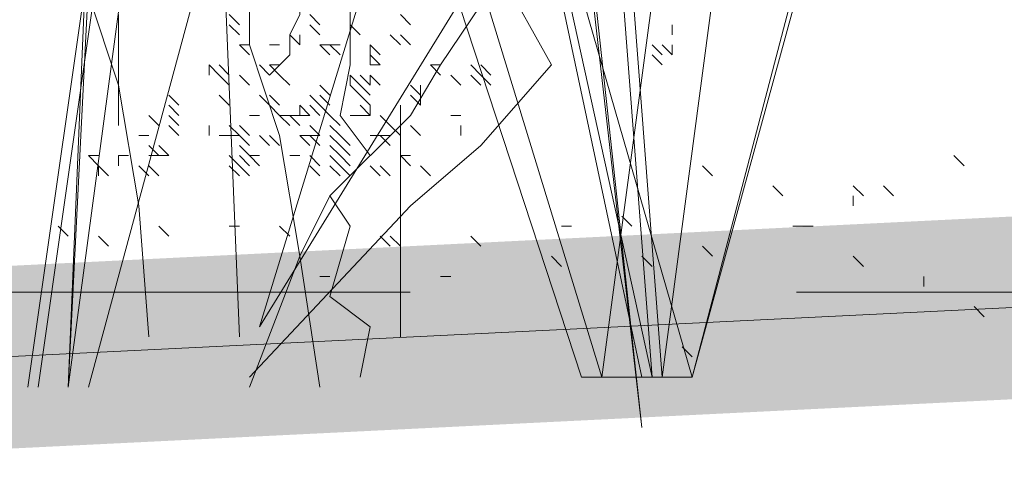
# Model space of a CAD drawing. Header units: millimetres. Extents: x 16698 to 93787, y -21104 to 39413.
# Tile 216 of 256: x 53361.33 to 53377.52, y 19716.93 to 19724.4. Entities that reach past the tile are written whole.
import ezdxf

# ---------------------------------------------------------------- set-up
doc = ezdxf.new("R2010")
doc.units = ezdxf.units.MM
doc.linetypes.add('HIDDEN', pattern=[9.525, 6.35, -3.175])
for name, color, linetype, lineweight in [('!MODUS_OPIS', 3, 'Continuous', 13), ('__MODUS_ŚCIANY', 2, 'Continuous', 35), ('_MODUS - zielen', 66, 'Continuous', 9), ('Widok', 1, 'Continuous', 15)]:
    doc.layers.add(name, color=color, linetype=linetype, lineweight=lineweight)

msp = doc.modelspace()

# ---------------------------------------------------------------- linework, layer by layer
at = {"layer": '!MODUS_OPIS', "linetype": 'HIDDEN', "ltscale": 2}
msp.add_lwpolyline([(53882.10383, 19719.92356), (46153.69964, 19719.92356)], dxfattribs=at)
at = {"layer": '__MODUS_ŚCIANY', "ltscale": 2, "const_width": 3}
msp.add_lwpolyline([(51921.59792, 19704.92356), (53078.13625, 19704.92356), (53384.79919, 19720.01898), (53624.88625, 19719.92356), (53630.88625, 19719.92356), (53800.13625, 19719.92356), (53900.13625, 19719.92356), (54516.33569, 19720.43431), (54758.95855, 19689.92356)], dxfattribs=at)
at = {"layer": '_MODUS - zielen', "transparency": 33554687}
for points in [[(53374.70592, 19746.98953), (53370.90026, 19718.52981), (53370.90026, 19718.52981)], [(53374.70592, 19746.98953), (53370.90026, 19718.52981), (53370.90026, 19718.52981)], [(53368.25284, 19746.6586), (53371.56211, 19717.7025), (53371.56211, 19717.7025)], [(53368.41831, 19746.6586), (53371.56211, 19717.7025), (53371.56211, 19717.7025)], [(53369.90748, 19742.35655), (53371.72758, 19718.52981), (53371.72758, 19718.52981)], [(53370.07294, 19742.35655), (53371.89304, 19718.52981), (53371.89304, 19718.52981)], [(53375.03685, 19742.19109), (53371.89304, 19718.52981), (53371.89304, 19718.52981)], [(53375.03685, 19742.19109), (53371.89304, 19718.52981), (53371.89304, 19718.52981)], [(53366.59821, 19741.86016), (53371.72758, 19718.52981), (53371.72758, 19718.52981)], [(53366.59821, 19741.86016), (53371.56211, 19718.52981), (53371.56211, 19718.52981)], [(53363.28894, 19740.70192), (53370.56933, 19718.52981), (53370.56933, 19718.52981)], [(53363.28894, 19740.70192), (53370.56933, 19718.52981), (53370.56933, 19718.52981)], [(53363.12348, 19738.0545), (53362.1307, 19718.36435), (53362.95801, 19738.0545)], [(53363.78533, 19734.57977), (53361.46884, 19718.36435), (53361.46884, 19718.36435)], [(53363.95079, 19734.57977), (53361.63431, 19718.36435), (53361.63431, 19718.36435)], [(53376.19509, 19732.42874), (53372.38943, 19718.52981), (53376.02963, 19732.42874)], [(53364.94358, 19719.19167), (53364.44718, 19731.2705), (53364.44718, 19731.2705)], [(53366.92914, 19718.52981), (53367.0946, 19719.35713), (53366.43275, 19719.85352), (53366.76367, 19721.01176), (53366.43275, 19721.50815), (53367.0946, 19722.17001), (53366.59821, 19722.83186), (53366.76367, 19723.65918), (53366.76367, 19724.32103), (53366.76367, 19725.14835), (53366.59821, 19725.97567), (53366.26728, 19726.63752), (53366.26728, 19726.80299), (53366.26728, 19727.46484), (53366.10182, 19728.12669), (53365.93636, 19728.62308), (53365.60543, 19729.28494), (53365.2745, 19729.78133), (53364.94358, 19730.77411)], [(53363.4544, 19719.19167), (53363.28894, 19721.34269), (53362.95801, 19723.32825), (53362.46162, 19724.81742), (53362.46162, 19725.97567), (53362.1307, 19727.29938), (53361.96523, 19728.12669), (53361.79977, 19729.4504), (53361.79977, 19730.44318)], [(53365.10904, 19718.36435), (53365.93636, 19720.51537), (53366.43275, 19721.50815), (53367.75645, 19722.83186), (53368.25284, 19723.65918), (53369.24563, 19725.14835), (53370.23841, 19726.47206), (53371.06572, 19727.96123), (53371.72758, 19729.28494), (53372.38943, 19730.11225), (53373.21675, 19730.44318), (53374.04407, 19730.44318), (53374.87138, 19730.44318)], [(53366.26728, 19718.36435), (53365.93636, 19720.51537), (53365.60543, 19722.50094), (53365.10904, 19723.99011), (53365.10904, 19725.14835), (53364.77811, 19726.47206), (53364.61265, 19727.29938), (53364.44718, 19728.62308), (53364.44718, 19729.4504)], [(53365.10904, 19718.52981), (53367.75645, 19721.34269), (53368.9147, 19722.33547), (53370.07294, 19723.65918), (53369.24563, 19725.14835), (53371.56211, 19725.47928), (53372.0585, 19726.3066), (53372.38943, 19727.13391), (53373.21675, 19728.12669)], [(53365.2745, 19719.35713), (53369.24563, 19725.8102), (53371.56211, 19727.96123)], [(53365.2745, 19719.35713), (53367.75645, 19727.46484), (53367.75645, 19727.46484)], [(53364.61265, 19726.3066), (53362.46162, 19718.36435), (53362.46162, 19718.36435)], [(53364.61265, 19726.3066), (53362.46162, 19718.36435), (53362.46162, 19718.36435)], [(53365.43997, 19723.49372), (53365.77089, 19723.82464), (53365.77089, 19724.15557), (53365.93636, 19724.4865), (53365.93636, 19724.65196), (53365.93636, 19725.14835), (53365.93636, 19725.47928)], [(53362.95801, 19722.6664), (53362.95801, 19724.4865), (53362.95801, 19724.4865)], [(53364.94358, 19724.32103), (53364.77811, 19724.4865), (53364.77811, 19724.4865)], [(53366.26728, 19724.32103), (53366.10182, 19724.4865), (53366.10182, 19724.4865)], [(53366.26728, 19724.32103), (53366.10182, 19724.4865), (53366.10182, 19724.4865)], [(53367.75645, 19724.32103), (53367.59099, 19724.4865), (53367.59099, 19724.4865)], [(53367.75645, 19724.32103), (53367.59099, 19724.4865), (53367.59099, 19724.4865)], [(53364.94358, 19724.15557), (53364.77811, 19724.32103), (53364.77811, 19724.32103)], [(53366.26728, 19724.15557), (53366.10182, 19724.32103), (53366.10182, 19724.32103)], [(53366.26728, 19724.15557), (53366.10182, 19724.32103), (53366.10182, 19724.32103)], [(53366.26728, 19724.15557), (53366.10182, 19724.32103), (53366.10182, 19724.32103)], [(53366.26728, 19724.15557), (53366.10182, 19724.32103), (53366.10182, 19724.32103)], [(53366.92914, 19724.15557), (53366.76367, 19724.32103), (53366.76367, 19724.32103)], [(53366.92914, 19724.15557), (53366.76367, 19724.32103), (53366.76367, 19724.32103)], [(53366.92914, 19724.15557), (53366.76367, 19724.32103), (53366.76367, 19724.32103)], [(53366.92914, 19724.15557), (53366.76367, 19724.32103), (53366.76367, 19724.32103)], [(53366.92914, 19724.15557), (53366.76367, 19724.32103), (53366.76367, 19724.32103)], [(53372.0585, 19724.15557), (53372.0585, 19724.32103), (53372.0585, 19724.32103)], [(53372.0585, 19724.15557), (53372.0585, 19724.32103), (53372.0585, 19724.32103)], [(53365.93636, 19723.99011), (53365.77089, 19724.15557), (53365.77089, 19724.15557)], [(53365.93636, 19723.99011), (53365.93636, 19724.15557), (53365.93636, 19724.15557)], [(53365.93636, 19723.99011), (53365.93636, 19724.15557), (53365.93636, 19724.15557)], [(53367.59099, 19723.99011), (53367.42553, 19724.15557), (53367.42553, 19724.15557)], [(53367.75645, 19723.99011), (53367.59099, 19724.15557), (53367.59099, 19724.15557)], [(53367.75645, 19723.99011), (53367.59099, 19724.15557), (53367.59099, 19724.15557)], [(53365.10904, 19723.99011), (53364.94358, 19723.99011), (53364.94358, 19723.99011)], [(53365.10904, 19723.82464), (53364.94358, 19723.99011), (53364.94358, 19723.99011)], [(53365.10904, 19723.99011), (53364.94358, 19723.99011), (53364.94358, 19723.99011)], [(53365.10904, 19723.82464), (53364.94358, 19723.99011), (53364.94358, 19723.99011)], [(53365.10904, 19723.99011), (53364.94358, 19723.99011), (53364.94358, 19723.99011)], [(53365.10904, 19723.82464), (53364.94358, 19723.99011), (53364.94358, 19723.99011)], [(53365.60543, 19723.99011), (53365.43997, 19723.99011), (53365.43997, 19723.99011)], [(53366.43275, 19723.99011), (53366.26728, 19723.99011), (53366.26728, 19723.99011)], [(53366.43275, 19723.82464), (53366.26728, 19723.99011), (53366.26728, 19723.99011)], [(53366.59821, 19723.82464), (53366.43275, 19723.99011), (53366.43275, 19723.99011)], [(53366.59821, 19723.82464), (53366.43275, 19723.99011), (53366.43275, 19723.99011)], [(53366.59821, 19723.99011), (53366.43275, 19723.99011), (53366.43275, 19723.99011)], [(53366.59821, 19723.82464), (53366.43275, 19723.99011), (53366.43275, 19723.99011)], [(53366.59821, 19723.82464), (53366.43275, 19723.99011), (53366.43275, 19723.99011)], [(53367.26006, 19723.82464), (53367.0946, 19723.99011), (53367.0946, 19723.99011)], [(53367.0946, 19723.82464), (53367.0946, 19723.99011), (53367.0946, 19723.99011)], [(53367.26006, 19723.82464), (53367.0946, 19723.99011), (53367.0946, 19723.99011)], [(53367.0946, 19723.82464), (53367.0946, 19723.99011), (53367.0946, 19723.99011)], [(53371.89304, 19723.82464), (53371.72758, 19723.99011), (53371.72758, 19723.99011)], [(53371.89304, 19723.82464), (53371.72758, 19723.99011), (53371.72758, 19723.99011)], [(53372.0585, 19723.82464), (53371.89304, 19723.99011), (53371.89304, 19723.99011)], [(53372.0585, 19723.82464), (53372.0585, 19723.99011), (53372.0585, 19723.99011)], [(53372.0585, 19723.82464), (53372.0585, 19723.99011), (53372.0585, 19723.99011)], [(53367.0946, 19723.65918), (53367.0946, 19723.82464), (53367.0946, 19723.82464)], [(53367.26006, 19723.65918), (53367.0946, 19723.82464), (53367.0946, 19723.82464)], [(53367.0946, 19723.65918), (53367.0946, 19723.82464), (53367.0946, 19723.82464)], [(53367.26006, 19723.65918), (53367.0946, 19723.82464), (53367.0946, 19723.82464)], [(53371.89304, 19723.65918), (53371.72758, 19723.82464), (53371.72758, 19723.82464)], [(53371.89304, 19723.65918), (53371.72758, 19723.82464), (53371.72758, 19723.82464)], [(53364.61265, 19723.49372), (53364.44718, 19723.65918), (53364.44718, 19723.65918)], [(53364.44718, 19723.49372), (53364.44718, 19723.65918), (53364.44718, 19723.65918)], [(53364.61265, 19723.49372), (53364.44718, 19723.65918), (53364.44718, 19723.65918)], [(53364.77811, 19723.49372), (53364.61265, 19723.65918), (53364.61265, 19723.65918)], [(53365.43997, 19723.49372), (53365.2745, 19723.65918), (53365.2745, 19723.65918)], [(53365.43997, 19723.49372), (53365.2745, 19723.65918), (53365.2745, 19723.65918)], [(53365.60543, 19723.49372), (53365.43997, 19723.65918), (53365.43997, 19723.65918)], [(53365.60543, 19723.49372), (53365.43997, 19723.65918), (53365.43997, 19723.65918)], [(53365.60543, 19723.49372), (53365.43997, 19723.65918), (53365.43997, 19723.65918)], [(53365.60543, 19723.65918), (53365.43997, 19723.65918), (53365.43997, 19723.65918)], [(53365.60543, 19723.49372), (53365.43997, 19723.65918), (53365.43997, 19723.65918)], [(53367.26006, 19723.65918), (53367.0946, 19723.65918), (53367.0946, 19723.65918)], [(53368.25284, 19723.49372), (53368.08738, 19723.65918), (53368.08738, 19723.65918)], [(53368.25284, 19723.65918), (53368.08738, 19723.65918), (53368.08738, 19723.65918)], [(53368.25284, 19723.49372), (53368.08738, 19723.65918), (53368.08738, 19723.65918)], [(53368.25284, 19723.49372), (53368.08738, 19723.65918), (53368.08738, 19723.65918)], [(53368.25284, 19723.65918), (53368.08738, 19723.65918), (53368.08738, 19723.65918)], [(53368.25284, 19723.49372), (53368.08738, 19723.65918), (53368.08738, 19723.65918)], [(53368.25284, 19723.49372), (53368.08738, 19723.65918), (53368.08738, 19723.65918)], [(53368.25284, 19723.65918), (53368.08738, 19723.65918), (53368.08738, 19723.65918)], [(53368.25284, 19723.49372), (53368.08738, 19723.65918), (53368.08738, 19723.65918)], [(53368.25284, 19723.65918), (53368.08738, 19723.65918), (53368.08738, 19723.65918)], [(53368.9147, 19723.49372), (53368.74923, 19723.65918), (53368.74923, 19723.65918)], [(53369.08016, 19723.49372), (53368.9147, 19723.65918), (53368.9147, 19723.65918)], [(53364.77811, 19723.32825), (53364.61265, 19723.49372), (53364.61265, 19723.49372)], [(53365.10904, 19723.32825), (53364.94358, 19723.49372), (53364.94358, 19723.49372)], [(53365.77089, 19723.32825), (53365.60543, 19723.49372), (53365.60543, 19723.49372)], [(53366.92914, 19723.32825), (53366.76367, 19723.49372), (53366.76367, 19723.49372)], [(53366.76367, 19723.32825), (53366.76367, 19723.49372), (53366.76367, 19723.49372)], [(53366.92914, 19723.32825), (53366.76367, 19723.49372), (53366.76367, 19723.49372)], [(53367.0946, 19723.32825), (53366.92914, 19723.49372), (53366.92914, 19723.49372)], [(53367.0946, 19723.32825), (53366.92914, 19723.49372), (53366.92914, 19723.49372)], [(53367.0946, 19723.32825), (53366.92914, 19723.49372), (53366.92914, 19723.49372)], [(53367.0946, 19723.32825), (53366.92914, 19723.49372), (53366.92914, 19723.49372)], [(53367.0946, 19723.32825), (53366.92914, 19723.49372), (53366.92914, 19723.49372)], [(53367.0946, 19723.32825), (53366.92914, 19723.49372), (53366.92914, 19723.49372)], [(53367.0946, 19723.32825), (53366.92914, 19723.49372), (53366.92914, 19723.49372)], [(53367.0946, 19723.32825), (53366.92914, 19723.49372), (53366.92914, 19723.49372)], [(53367.26006, 19723.32825), (53367.0946, 19723.49372), (53367.0946, 19723.49372)], [(53367.0946, 19723.32825), (53367.0946, 19723.49372), (53367.0946, 19723.49372)], [(53367.26006, 19723.32825), (53367.0946, 19723.49372), (53367.0946, 19723.49372)], [(53368.58377, 19723.32825), (53368.41831, 19723.49372), (53368.41831, 19723.49372)], [(53368.9147, 19723.32825), (53368.74923, 19723.49372), (53368.74923, 19723.49372)], [(53369.08016, 19723.32825), (53368.9147, 19723.49372), (53368.9147, 19723.49372)], [(53369.08016, 19723.32825), (53368.9147, 19723.49372), (53368.9147, 19723.49372)], [(53369.08016, 19723.32825), (53368.9147, 19723.49372), (53368.9147, 19723.49372)], [(53366.43275, 19723.16279), (53366.26728, 19723.32825), (53366.26728, 19723.32825)], [(53366.43275, 19723.16279), (53366.26728, 19723.32825), (53366.26728, 19723.32825)], [(53366.92914, 19723.16279), (53366.76367, 19723.32825), (53366.76367, 19723.32825)], [(53367.0946, 19723.16279), (53366.92914, 19723.32825), (53366.92914, 19723.32825)], [(53367.0946, 19723.16279), (53366.92914, 19723.32825), (53366.92914, 19723.32825)], [(53367.92192, 19723.16279), (53367.75645, 19723.32825), (53367.75645, 19723.32825)], [(53367.92192, 19723.16279), (53367.75645, 19723.32825), (53367.75645, 19723.32825)], [(53367.92192, 19723.16279), (53367.92192, 19723.32825), (53367.92192, 19723.32825)], [(53367.92192, 19723.16279), (53367.92192, 19723.32825), (53367.92192, 19723.32825)], [(53367.92192, 19723.16279), (53367.92192, 19723.32825), (53367.92192, 19723.32825)], [(53363.95079, 19722.99733), (53363.78533, 19723.16279), (53363.78533, 19723.16279)], [(53364.77811, 19722.99733), (53364.61265, 19723.16279), (53364.61265, 19723.16279)], [(53364.77811, 19722.99733), (53364.61265, 19723.16279), (53364.61265, 19723.16279)], [(53365.43997, 19722.99733), (53365.2745, 19723.16279), (53365.2745, 19723.16279)], [(53365.60543, 19722.99733), (53365.43997, 19723.16279), (53365.43997, 19723.16279)], [(53366.26728, 19722.99733), (53366.10182, 19723.16279), (53366.10182, 19723.16279)], [(53366.26728, 19722.99733), (53366.10182, 19723.16279), (53366.10182, 19723.16279)], [(53366.26728, 19722.99733), (53366.10182, 19723.16279), (53366.10182, 19723.16279)], [(53366.26728, 19722.99733), (53366.10182, 19723.16279), (53366.10182, 19723.16279)], [(53366.43275, 19722.99733), (53366.26728, 19723.16279), (53366.26728, 19723.16279)], [(53367.0946, 19722.99733), (53366.92914, 19723.16279), (53366.92914, 19723.16279)], [(53367.92192, 19722.99733), (53367.75645, 19723.16279), (53367.75645, 19723.16279)], [(53367.92192, 19722.99733), (53367.92192, 19723.16279), (53367.92192, 19723.16279)], [(53363.95079, 19722.83186), (53363.78533, 19722.99733), (53363.78533, 19722.99733)], [(53365.60543, 19722.83186), (53365.43997, 19722.99733), (53365.43997, 19722.99733)], [(53365.93636, 19722.83186), (53365.93636, 19722.99733), (53365.93636, 19722.99733)], [(53366.10182, 19722.83186), (53365.93636, 19722.99733), (53365.93636, 19722.99733)], [(53365.93636, 19722.83186), (53365.93636, 19722.99733), (53365.93636, 19722.99733)], [(53365.93636, 19722.83186), (53365.93636, 19722.99733), (53365.93636, 19722.99733)], [(53366.26728, 19722.83186), (53366.10182, 19722.99733), (53366.10182, 19722.99733)], [(53366.26728, 19722.83186), (53366.10182, 19722.99733), (53366.10182, 19722.99733)], [(53366.43275, 19722.83186), (53366.26728, 19722.99733), (53366.26728, 19722.99733)], [(53366.43275, 19722.83186), (53366.26728, 19722.99733), (53366.26728, 19722.99733)], [(53366.43275, 19722.83186), (53366.26728, 19722.99733), (53366.26728, 19722.99733)], [(53367.0946, 19722.83186), (53366.92914, 19722.99733), (53366.92914, 19722.99733)], [(53367.0946, 19722.83186), (53366.92914, 19722.99733), (53366.92914, 19722.99733)], [(53367.0946, 19722.83186), (53366.92914, 19722.99733), (53366.92914, 19722.99733)], [(53367.0946, 19722.83186), (53367.0946, 19722.99733), (53367.0946, 19722.99733)], [(53367.0946, 19722.83186), (53367.0946, 19722.99733), (53367.0946, 19722.99733)], [(53367.59099, 19722.99733), (53367.59099, 19719.19167), (53367.59099, 19719.19167)], [(53363.61987, 19722.6664), (53363.4544, 19722.83186), (53363.4544, 19722.83186)], [(53363.95079, 19722.6664), (53363.78533, 19722.83186), (53363.78533, 19722.83186)], [(53363.95079, 19722.6664), (53363.78533, 19722.83186), (53363.78533, 19722.83186)], [(53365.2745, 19722.83186), (53365.10904, 19722.83186), (53365.10904, 19722.83186)], [(53365.77089, 19722.83186), (53365.60543, 19722.83186), (53365.60543, 19722.83186)], [(53365.77089, 19722.6664), (53365.60543, 19722.83186), (53365.60543, 19722.83186)], [(53365.93636, 19722.6664), (53365.77089, 19722.83186), (53365.77089, 19722.83186)], [(53365.93636, 19722.83186), (53365.77089, 19722.83186), (53365.77089, 19722.83186)], [(53365.93636, 19722.6664), (53365.77089, 19722.83186), (53365.77089, 19722.83186)], [(53366.10182, 19722.83186), (53365.93636, 19722.83186), (53365.93636, 19722.83186)], [(53366.59821, 19722.6664), (53366.43275, 19722.83186), (53366.43275, 19722.83186)], [(53366.59821, 19722.6664), (53366.43275, 19722.83186), (53366.43275, 19722.83186)], [(53366.59821, 19722.6664), (53366.43275, 19722.83186), (53366.43275, 19722.83186)], [(53366.59821, 19722.6664), (53366.43275, 19722.83186), (53366.43275, 19722.83186)], [(53366.59821, 19722.6664), (53366.43275, 19722.83186), (53366.43275, 19722.83186)], [(53366.59821, 19722.6664), (53366.43275, 19722.83186), (53366.43275, 19722.83186)], [(53366.92914, 19722.83186), (53366.76367, 19722.83186), (53366.76367, 19722.83186)], [(53367.0946, 19722.83186), (53366.92914, 19722.83186), (53366.92914, 19722.83186)], [(53367.42553, 19722.6664), (53367.26006, 19722.83186), (53367.26006, 19722.83186)], [(53368.58377, 19722.83186), (53368.41831, 19722.83186), (53368.41831, 19722.83186)], [(53363.95079, 19722.50094), (53363.78533, 19722.6664), (53363.78533, 19722.6664)], [(53364.44718, 19722.50094), (53364.44718, 19722.6664), (53364.44718, 19722.6664)], [(53364.94358, 19722.50094), (53364.77811, 19722.6664), (53364.77811, 19722.6664)], [(53365.10904, 19722.50094), (53364.94358, 19722.6664), (53364.94358, 19722.6664)], [(53365.10904, 19722.50094), (53364.94358, 19722.6664), (53364.94358, 19722.6664)], [(53366.26728, 19722.50094), (53366.10182, 19722.6664), (53366.10182, 19722.6664)], [(53366.26728, 19722.50094), (53366.10182, 19722.6664), (53366.10182, 19722.6664)], [(53366.26728, 19722.50094), (53366.10182, 19722.6664), (53366.10182, 19722.6664)], [(53366.59821, 19722.50094), (53366.43275, 19722.6664), (53366.43275, 19722.6664)], [(53366.59821, 19722.50094), (53366.43275, 19722.6664), (53366.43275, 19722.6664)], [(53366.59821, 19722.50094), (53366.43275, 19722.6664), (53366.43275, 19722.6664)], [(53366.59821, 19722.50094), (53366.43275, 19722.6664), (53366.43275, 19722.6664)], [(53366.59821, 19722.50094), (53366.43275, 19722.6664), (53366.43275, 19722.6664)], [(53366.59821, 19722.50094), (53366.43275, 19722.6664), (53366.43275, 19722.6664)], [(53367.59099, 19722.50094), (53367.42553, 19722.6664), (53367.42553, 19722.6664)], [(53367.59099, 19722.50094), (53367.42553, 19722.6664), (53367.42553, 19722.6664)], [(53367.59099, 19722.50094), (53367.42553, 19722.6664), (53367.42553, 19722.6664)], [(53367.92192, 19722.50094), (53367.75645, 19722.6664), (53367.75645, 19722.6664)], [(53368.58377, 19722.50094), (53368.58377, 19722.6664), (53368.58377, 19722.6664)], [(53363.4544, 19722.50094), (53363.28894, 19722.50094), (53363.28894, 19722.50094)], [(53363.4544, 19722.50094), (53363.28894, 19722.50094), (53363.28894, 19722.50094)], [(53364.77811, 19722.50094), (53364.61265, 19722.50094), (53364.61265, 19722.50094)], [(53364.77811, 19722.50094), (53364.61265, 19722.50094), (53364.61265, 19722.50094)], [(53364.94358, 19722.50094), (53364.77811, 19722.50094), (53364.77811, 19722.50094)], [(53364.94358, 19722.50094), (53364.77811, 19722.50094), (53364.77811, 19722.50094)], [(53365.10904, 19722.33547), (53364.94358, 19722.50094), (53364.94358, 19722.50094)], [(53365.10904, 19722.33547), (53364.94358, 19722.50094), (53364.94358, 19722.50094)], [(53365.43997, 19722.33547), (53365.2745, 19722.50094), (53365.2745, 19722.50094)], [(53365.43997, 19722.33547), (53365.2745, 19722.50094), (53365.2745, 19722.50094)], [(53365.43997, 19722.33547), (53365.2745, 19722.50094), (53365.2745, 19722.50094)], [(53365.43997, 19722.33547), (53365.2745, 19722.50094), (53365.2745, 19722.50094)], [(53365.60543, 19722.33547), (53365.43997, 19722.50094), (53365.43997, 19722.50094)], [(53365.60543, 19722.33547), (53365.43997, 19722.50094), (53365.43997, 19722.50094)], [(53365.60543, 19722.33547), (53365.43997, 19722.50094), (53365.43997, 19722.50094)], [(53365.60543, 19722.33547), (53365.43997, 19722.50094), (53365.43997, 19722.50094)], [(53365.60543, 19722.33547), (53365.43997, 19722.50094), (53365.43997, 19722.50094)], [(53365.60543, 19722.33547), (53365.43997, 19722.50094), (53365.43997, 19722.50094)], [(53366.10182, 19722.50094), (53365.93636, 19722.50094), (53365.93636, 19722.50094)], [(53366.10182, 19722.33547), (53365.93636, 19722.50094), (53365.93636, 19722.50094)], [(53366.10182, 19722.50094), (53365.93636, 19722.50094), (53365.93636, 19722.50094)], [(53366.10182, 19722.33547), (53365.93636, 19722.50094), (53365.93636, 19722.50094)], [(53366.26728, 19722.50094), (53366.10182, 19722.50094), (53366.10182, 19722.50094)], [(53366.26728, 19722.33547), (53366.10182, 19722.50094), (53366.10182, 19722.50094)], [(53366.26728, 19722.50094), (53366.10182, 19722.50094), (53366.10182, 19722.50094)], [(53366.26728, 19722.50094), (53366.10182, 19722.50094), (53366.10182, 19722.50094)], [(53366.26728, 19722.33547), (53366.10182, 19722.50094), (53366.10182, 19722.50094)], [(53366.26728, 19722.33547), (53366.10182, 19722.50094), (53366.10182, 19722.50094)], [(53366.59821, 19722.33547), (53366.43275, 19722.50094), (53366.43275, 19722.50094)], [(53366.76367, 19722.33547), (53366.59821, 19722.50094), (53366.59821, 19722.50094)], [(53367.26006, 19722.50094), (53367.0946, 19722.50094), (53367.0946, 19722.50094)], [(53367.42553, 19722.50094), (53367.26006, 19722.50094), (53367.26006, 19722.50094)], [(53367.42553, 19722.50094), (53367.26006, 19722.50094), (53367.26006, 19722.50094)], [(53367.42553, 19722.33547), (53367.26006, 19722.50094), (53367.26006, 19722.50094)], [(53363.61987, 19722.17001), (53363.4544, 19722.33547), (53363.4544, 19722.33547)], [(53363.78533, 19722.17001), (53363.61987, 19722.33547), (53363.61987, 19722.33547)], [(53363.78533, 19722.17001), (53363.61987, 19722.33547), (53363.61987, 19722.33547)], [(53365.10904, 19722.17001), (53364.94358, 19722.33547), (53364.94358, 19722.33547)], [(53366.59821, 19722.17001), (53366.43275, 19722.33547), (53366.43275, 19722.33547)], [(53366.76367, 19722.17001), (53366.59821, 19722.33547), (53366.59821, 19722.33547)], [(53366.76367, 19722.17001), (53366.59821, 19722.33547), (53366.59821, 19722.33547)], [(53362.62709, 19722.00455), (53362.46162, 19722.17001), (53362.46162, 19722.17001)], [(53362.62709, 19722.17001), (53362.46162, 19722.17001), (53362.46162, 19722.17001)], [(53362.62709, 19722.00455), (53362.46162, 19722.17001), (53362.46162, 19722.17001)], [(53363.12348, 19722.17001), (53362.95801, 19722.17001), (53362.95801, 19722.17001)], [(53362.95801, 19722.00455), (53362.95801, 19722.17001), (53362.95801, 19722.17001)], [(53363.12348, 19722.17001), (53362.95801, 19722.17001), (53362.95801, 19722.17001)], [(53363.61987, 19722.17001), (53363.4544, 19722.17001), (53363.4544, 19722.17001)], [(53363.61987, 19722.17001), (53363.4544, 19722.17001), (53363.4544, 19722.17001)], [(53363.78533, 19722.17001), (53363.61987, 19722.17001), (53363.61987, 19722.17001)], [(53364.94358, 19722.00455), (53364.77811, 19722.17001), (53364.77811, 19722.17001)], [(53365.10904, 19722.00455), (53364.94358, 19722.17001), (53364.94358, 19722.17001)], [(53365.2745, 19722.17001), (53365.10904, 19722.17001), (53365.10904, 19722.17001)], [(53365.2745, 19722.00455), (53365.10904, 19722.17001), (53365.10904, 19722.17001)], [(53365.93636, 19722.17001), (53365.77089, 19722.17001), (53365.77089, 19722.17001)], [(53366.26728, 19722.00455), (53366.10182, 19722.17001), (53366.10182, 19722.17001)], [(53366.26728, 19722.00455), (53366.10182, 19722.17001), (53366.10182, 19722.17001)], [(53366.26728, 19722.00455), (53366.10182, 19722.17001), (53366.10182, 19722.17001)], [(53366.26728, 19722.00455), (53366.10182, 19722.17001), (53366.10182, 19722.17001)], [(53366.59821, 19722.00455), (53366.43275, 19722.17001), (53366.43275, 19722.17001)], [(53366.76367, 19722.00455), (53366.59821, 19722.17001), (53366.59821, 19722.17001)], [(53367.75645, 19722.00455), (53367.59099, 19722.17001), (53367.59099, 19722.17001)], [(53367.75645, 19722.17001), (53367.59099, 19722.17001), (53367.59099, 19722.17001)], [(53367.75645, 19722.00455), (53367.59099, 19722.17001), (53367.59099, 19722.17001)], [(53376.85694, 19722.00455), (53376.69148, 19722.17001), (53376.69148, 19722.17001)], [(53362.79255, 19721.83908), (53362.62709, 19722.00455), (53362.62709, 19722.00455)], [(53362.62709, 19721.83908), (53362.62709, 19722.00455), (53362.62709, 19722.00455)], [(53362.79255, 19721.83908), (53362.62709, 19722.00455), (53362.62709, 19722.00455)], [(53363.4544, 19721.83908), (53363.28894, 19722.00455), (53363.28894, 19722.00455)], [(53363.61987, 19721.83908), (53363.4544, 19722.00455), (53363.4544, 19722.00455)], [(53364.94358, 19721.83908), (53364.77811, 19722.00455), (53364.77811, 19722.00455)], [(53365.10904, 19721.83908), (53364.94358, 19722.00455), (53364.94358, 19722.00455)], [(53366.26728, 19721.83908), (53366.10182, 19722.00455), (53366.10182, 19722.00455)], [(53366.26728, 19721.83908), (53366.10182, 19722.00455), (53366.10182, 19722.00455)], [(53366.26728, 19721.83908), (53366.10182, 19722.00455), (53366.10182, 19722.00455)], [(53366.26728, 19721.83908), (53366.10182, 19722.00455), (53366.10182, 19722.00455)], [(53366.26728, 19721.83908), (53366.10182, 19722.00455), (53366.10182, 19722.00455)], [(53366.26728, 19721.83908), (53366.10182, 19722.00455), (53366.10182, 19722.00455)], [(53366.26728, 19721.83908), (53366.10182, 19722.00455), (53366.10182, 19722.00455)], [(53366.26728, 19721.83908), (53366.10182, 19722.00455), (53366.10182, 19722.00455)], [(53366.59821, 19721.83908), (53366.43275, 19722.00455), (53366.43275, 19722.00455)], [(53366.76367, 19721.83908), (53366.59821, 19722.00455), (53366.59821, 19722.00455)], [(53366.76367, 19721.83908), (53366.59821, 19722.00455), (53366.59821, 19722.00455)], [(53367.26006, 19721.83908), (53367.0946, 19722.00455), (53367.0946, 19722.00455)], [(53367.42553, 19721.83908), (53367.26006, 19722.00455), (53367.26006, 19722.00455)], [(53367.42553, 19721.83908), (53367.26006, 19722.00455), (53367.26006, 19722.00455)], [(53367.42553, 19721.83908), (53367.26006, 19722.00455), (53367.26006, 19722.00455)], [(53368.08738, 19721.83908), (53367.92192, 19722.00455), (53367.92192, 19722.00455)], [(53368.08738, 19721.83908), (53367.92192, 19722.00455), (53367.92192, 19722.00455)], [(53368.08738, 19721.83908), (53367.92192, 19722.00455), (53367.92192, 19722.00455)], [(53372.72036, 19721.83908), (53372.55489, 19722.00455), (53372.55489, 19722.00455)], [(53373.8786, 19721.50815), (53373.71314, 19721.67362), (53373.71314, 19721.67362)], [(53375.20231, 19721.50815), (53375.03685, 19721.67362), (53375.03685, 19721.67362)], [(53375.6987, 19721.50815), (53375.53324, 19721.67362), (53375.53324, 19721.67362)], [(53375.03685, 19721.34269), (53375.03685, 19721.50815), (53375.03685, 19721.50815)], [(53371.39665, 19721.01176), (53371.23119, 19721.17723), (53371.23119, 19721.17723)], [(53362.1307, 19720.8463), (53361.96523, 19721.01176), (53361.96523, 19721.01176)], [(53363.78533, 19720.8463), (53363.61987, 19721.01176), (53363.61987, 19721.01176)], [(53364.94358, 19721.01176), (53364.77811, 19721.01176), (53364.77811, 19721.01176)], [(53365.77089, 19720.8463), (53365.60543, 19721.01176), (53365.60543, 19721.01176)], [(53370.40387, 19721.01176), (53370.23841, 19721.01176), (53370.23841, 19721.01176)], [(53374.20953, 19721.01176), (53374.04407, 19721.01176), (53374.04407, 19721.01176)], [(53374.37499, 19721.01176), (53374.20953, 19721.01176), (53374.20953, 19721.01176)], [(53362.79255, 19720.68084), (53362.62709, 19720.8463), (53362.62709, 19720.8463)], [(53362.79255, 19720.68084), (53362.62709, 19720.8463), (53362.62709, 19720.8463)], [(53367.42553, 19720.68084), (53367.26006, 19720.8463), (53367.26006, 19720.8463)], [(53367.59099, 19720.68084), (53367.42553, 19720.8463), (53367.42553, 19720.8463)], [(53368.9147, 19720.68084), (53368.74923, 19720.8463), (53368.74923, 19720.8463)], [(53372.72036, 19720.51537), (53372.55489, 19720.68084), (53372.55489, 19720.68084)], [(53370.23841, 19720.34991), (53370.07294, 19720.51537), (53370.07294, 19720.51537)], [(53371.72758, 19720.34991), (53371.56211, 19720.51537), (53371.56211, 19720.51537)], [(53375.20231, 19720.34991), (53375.03685, 19720.51537), (53375.03685, 19720.51537)], [(53366.43275, 19720.18445), (53366.26728, 19720.18445), (53366.26728, 19720.18445)], [(53368.25284, 19720.18445), (53368.41831, 19720.18445), (53368.41831, 19720.18445)], [(53376.19509, 19720.01898), (53376.19509, 19720.18445), (53376.19509, 19720.18445)], [(53377.18787, 19719.52259), (53377.02241, 19719.68806), (53377.02241, 19719.68806)], [(53372.38943, 19718.86074), (53372.22397, 19719.0262), (53372.22397, 19719.0262)], [(53372.38943, 19718.52981), (53370.56933, 19718.52981), (53370.56933, 19718.52981)]]:
    msp.add_lwpolyline(points, dxfattribs=at)
for points in [[(53370.90026, 19718.52981), (53365.2745, 19736.89626)], [(53372.38943, 19718.52981), (53368.41831, 19732.26328)], [(53362.1307, 19718.36435), (53363.95079, 19731.93235)]]:
    msp.add_lwpolyline(points, close=True, dxfattribs=at)
at = {"layer": 'Widok', "color": 1}
msp.add_lwpolyline([(52051.12628, 20053.3131), (52064.80398, 19705.15144), (53078.12628, 19705.0375), (53385.12628, 19720.0375)], dxfattribs=at)

doc.saveas('drawing.dxf')
